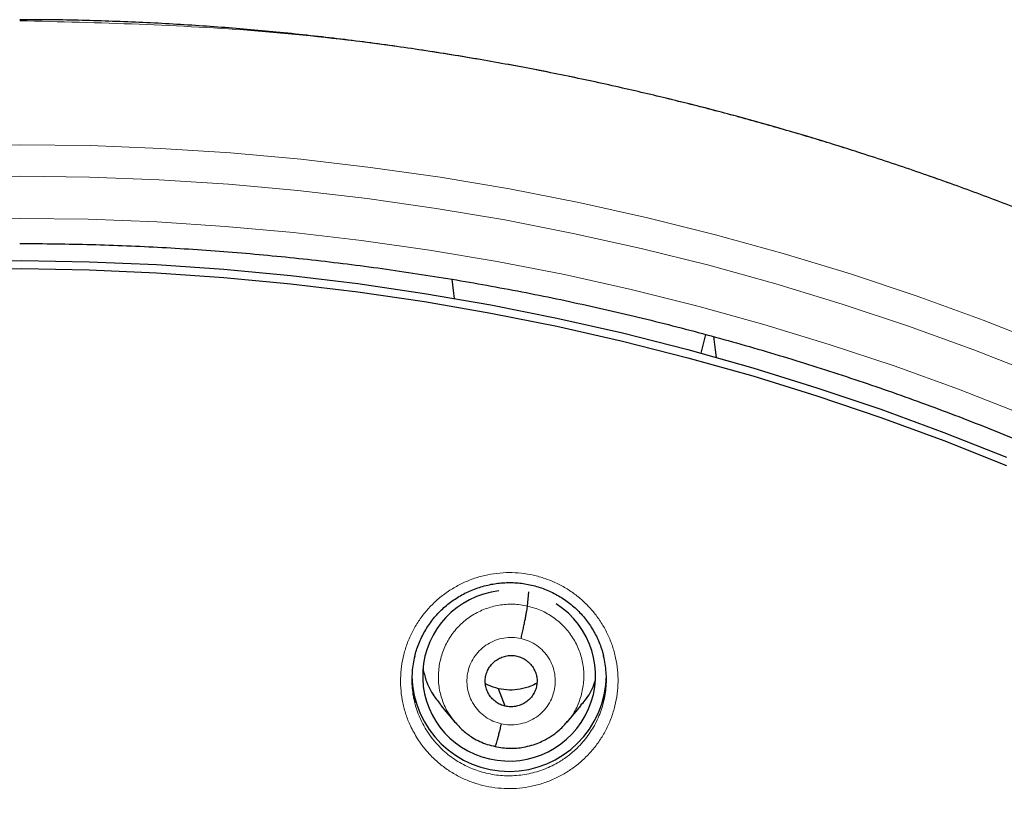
# Model space of a CAD drawing. Header units: millimetres. Extents: x 8 to 1465, y 12 to 1156.
# Tile 75 of 168: x 586 to 603, y 1110 to 1124. Entities that reach past the tile are written whole.
import ezdxf

# ---------------------------------------------------------------- set-up
doc = ezdxf.new("R2010")
doc.units = ezdxf.units.MM

msp = doc.modelspace()

# ---------------------------------------------------------------- linework, layer by layer
at = {"color": 7, "linetype": 'Continuous', "lineweight": 30}
for p, q in [((598.029, 1118.044), (598.106, 1118.371)), ((594.991, 1113.627), (595.013, 1113.875)), ((594.603, 1111.876), (594.485, 1112.183)), ((593.477, 1111.891), (593.722, 1111.597)), ((595.684, 1111.596), (595.928, 1111.89))]:
    msp.add_line(p, q, dxfattribs=at)
at = {"color": 252, "linetype": 'Continuous', "lineweight": 0, "flags": 128}
for points in [[(584.886, 1121.669), (586.116, 1121.685), (587.346, 1121.669), (588.575, 1121.621), (589.803, 1121.542), (591.028, 1121.432), (592.249, 1121.29), (593.467, 1121.117), (594.679, 1120.912), (595.886, 1120.677), (597.086, 1120.41), (598.278, 1120.113), (599.462, 1119.785), (600.637, 1119.427), (601.802, 1119.039), (602.956, 1118.621), (604.098, 1118.173)], [(586.116, 1121.136), (584.898, 1121.12), (583.681, 1121.073), (582.465, 1120.995), (581.253, 1120.885), (580.043, 1120.745), (578.838, 1120.573), (577.637, 1120.371), (576.442, 1120.137), (575.254, 1119.874), (574.074, 1119.579), (572.902, 1119.255), (571.738, 1118.9)], [(603.921, 1117.659), (602.789, 1118.102), (601.647, 1118.516), (600.493, 1118.9), (599.33, 1119.255), (598.158, 1119.579), (596.977, 1119.874), (595.789, 1120.137), (594.595, 1120.371), (593.394, 1120.573), (592.189, 1120.745), (590.979, 1120.885), (589.766, 1120.995), (588.551, 1121.073), (587.334, 1121.12), (586.116, 1121.136), (586.116, 1121.136)], [(571.967, 1118.198), (573.112, 1118.547), (574.266, 1118.867), (575.427, 1119.156), (576.597, 1119.416), (577.772, 1119.645), (578.953, 1119.845), (580.14, 1120.013), (581.33, 1120.152), (582.524, 1120.259), (583.72, 1120.336), (584.917, 1120.383), (586.116, 1120.398)], [(586.116, 1120.398), (587.314, 1120.383), (588.512, 1120.336), (589.708, 1120.259), (590.902, 1120.152), (592.092, 1120.013), (593.278, 1119.845), (594.459, 1119.645), (595.635, 1119.416), (596.804, 1119.156), (597.966, 1118.867), (599.12, 1118.547), (600.264, 1118.198), (601.399, 1117.82), (602.524, 1117.413), (603.637, 1116.977)]]:
    msp.add_lwpolyline(points, dxfattribs=at)
at = {"color": 7, "linetype": 'Continuous', "lineweight": 30, "flags": 128}
for points in [[(584.976, 1119.653), (586.154, 1119.663), (587.332, 1119.642), (588.509, 1119.592), (589.684, 1119.511), (590.857, 1119.401), (592.026, 1119.26), (593.191, 1119.089), (594.351, 1118.888), (595.506, 1118.657), (596.654, 1118.397), (597.794, 1118.108), (598.927, 1117.789), (600.05, 1117.441), (601.164, 1117.065), (602.268, 1116.66), (603.36, 1116.226)], [(584.976, 1119.509), (586.154, 1119.52), (587.332, 1119.499), (588.509, 1119.449), (589.684, 1119.368), (590.857, 1119.257), (592.026, 1119.116), (593.191, 1118.946), (594.351, 1118.745), (595.506, 1118.514), (596.654, 1118.254), (597.794, 1117.965), (598.927, 1117.646), (600.05, 1117.298), (601.164, 1116.922), (602.268, 1116.517), (603.36, 1116.083)], [(593.666, 1119.335), (593.691, 1119.137), (593.708, 1118.999)], [(598.241, 1118.334), (598.27, 1118.1), (598.287, 1117.969)]]:
    msp.add_lwpolyline(points, dxfattribs=at)
at = {"color": 7, "linetype": 'Continuous', "lineweight": 30}
msp.add_arc((594.67, 1112.439), 1.7, 181.2451, 359.1627, dxfattribs=at)
for start_param, end_param in [(1.552968, 4.34608), (4.34608, 7.137947)]:
    msp.add_ellipse((594.669, 1112.411), major_axis=(1.496, 0.21), ratio=0.987919, start_param=start_param, end_param=end_param, dxfattribs=at)
for points, knots in [([(624.941, 1103.824), (624.812, 1104.009), (624.541, 1104.397), (624.118, 1104.975), (623.682, 1105.555), (623.249, 1106.111), (622.821, 1106.644), (622.399, 1107.154), (621.984, 1107.642), (621.577, 1108.108), (621.145, 1108.589), (620.691, 1109.08), (620.216, 1109.578), (619.757, 1110.045), (619.316, 1110.483), (618.892, 1110.892), (618.487, 1111.273), (618.102, 1111.627), (617.738, 1111.955), (617.395, 1112.257), (617.112, 1112.501), (616.877, 1112.702), (616.675, 1112.872), (616.452, 1113.057), (616.208, 1113.257), (615.943, 1113.471), (615.656, 1113.699), (615.331, 1113.953), (614.967, 1114.232), (614.559, 1114.538), (614.121, 1114.858), (613.651, 1115.192), (613.153, 1115.537), (612.626, 1115.892), (612.07, 1116.255), (611.48, 1116.627), (610.881, 1116.993), (610.273, 1117.352), (609.659, 1117.702), (609.016, 1118.055), (608.344, 1118.411), (607.642, 1118.768), (606.909, 1119.125), (606.146, 1119.481), (605.347, 1119.837), (604.51, 1120.191), (603.635, 1120.542), (602.727, 1120.885), (601.785, 1121.22), (600.881, 1121.521), (600.021, 1121.789), (599.209, 1122.027), (598.375, 1122.255), (597.521, 1122.473), (596.628, 1122.684), (595.694, 1122.886), (594.72, 1123.077), (593.722, 1123.25), (592.702, 1123.406), (591.66, 1123.541), (590.616, 1123.654), (589.572, 1123.744), (588.53, 1123.81), (587.469, 1123.852), (586.662, 1123.871), (586.209, 1123.868), (586.116, 1123.867)], [0, 0, 0, 0, 0.014983, 0.031514, 0.04762, 0.063242, 0.078382, 0.093042, 0.107223, 0.120929, 0.134161, 0.150129, 0.165357, 0.179848, 0.193606, 0.206632, 0.218929, 0.230498, 0.241341, 0.251458, 0.26085, 0.266127, 0.271964, 0.278367, 0.285336, 0.29287, 0.30097, 0.309637, 0.32015, 0.331394, 0.343369, 0.356078, 0.369523, 0.383446, 0.398085, 0.413443, 0.429524, 0.444498, 0.460055, 0.476199, 0.492932, 0.510256, 0.528173, 0.546686, 0.565796, 0.58587, 0.606567, 0.62789, 0.64984, 0.672418, 0.690598, 0.709164, 0.728116, 0.747454, 0.767174, 0.788509, 0.810272, 0.832463, 0.85508, 0.878121, 0.901584, 0.924093, 0.946973, 0.970226, 0.99385, 1, 1, 1, 1]), ([(586.116, 1119.959), (586.224, 1119.958), (586.538, 1119.958), (587.058, 1119.95), (587.677, 1119.934), (588.295, 1119.909), (588.912, 1119.875), (589.53, 1119.833), (590.146, 1119.784), (590.762, 1119.725), (591.377, 1119.659), (591.991, 1119.584), (592.603, 1119.501), (593.215, 1119.41), (593.825, 1119.311), (594.434, 1119.203), (595.041, 1119.088), (595.647, 1118.964), (596.251, 1118.832), (596.853, 1118.692), (597.453, 1118.544), (598.051, 1118.388), (598.646, 1118.223), (599.239, 1118.051), (599.83, 1117.871), (600.418, 1117.683), (601.004, 1117.488), (601.587, 1117.284), (602.167, 1117.072), (602.744, 1116.853), (603.317, 1116.626), (603.888, 1116.392), (604.455, 1116.149), (605.019, 1115.899), (605.579, 1115.642), (606.136, 1115.377), (606.689, 1115.105), (607.238, 1114.825), (607.783, 1114.538), (608.324, 1114.244), (608.861, 1113.942), (609.394, 1113.633), (609.922, 1113.318), (610.446, 1112.995), (610.965, 1112.665), (611.48, 1112.328), (611.99, 1111.984), (612.495, 1111.634), (612.995, 1111.276), (613.49, 1110.912), (613.98, 1110.542), (614.465, 1110.165), (614.944, 1109.781), (615.419, 1109.391), (615.887, 1108.995), (616.35, 1108.592), (616.808, 1108.183), (617.259, 1107.769), (617.705, 1107.348), (618.145, 1106.921), (618.579, 1106.488), (619.007, 1106.05), (619.429, 1105.606), (619.845, 1105.156), (620.254, 1104.701), (620.657, 1104.24), (621.053, 1103.774), (621.443, 1103.302), (621.826, 1102.826), (622.203, 1102.344), (622.573, 1101.857), (622.936, 1101.366), (623.292, 1100.869), (623.641, 1100.368), (623.984, 1099.862), (624.319, 1099.352), (624.647, 1098.837), (624.968, 1098.318), (625.281, 1097.795), (625.587, 1097.267), (625.886, 1096.736), (626.178, 1096.2), (626.461, 1095.66), (626.738, 1095.117), (627.007, 1094.57), (627.268, 1094.02), (627.521, 1093.466), (627.767, 1092.909), (628.005, 1092.348), (628.235, 1091.785), (628.457, 1091.218), (628.671, 1090.649), (628.878, 1090.076), (629.076, 1089.501), (629.267, 1088.923), (629.449, 1088.343), (629.623, 1087.761), (629.789, 1087.176), (629.947, 1086.589), (630.097, 1085.999), (630.238, 1085.408), (630.371, 1084.815), (630.496, 1084.221), (630.613, 1083.624), (630.721, 1083.027), (630.821, 1082.427), (630.913, 1081.827), (630.996, 1081.225), (631.071, 1080.623), (631.137, 1080.019), (631.183, 1079.552), (631.205, 1079.287), (631.21, 1079.223)], [0, 0, 0, 0, 0.00481, 0.013996, 0.023183, 0.03237, 0.041556, 0.050743, 0.05993, 0.069116, 0.078303, 0.087489, 0.096676, 0.105863, 0.115049, 0.124236, 0.133423, 0.142609, 0.151796, 0.160983, 0.17017, 0.179356, 0.188543, 0.19773, 0.206917, 0.216104, 0.22529, 0.234477, 0.243664, 0.252851, 0.262038, 0.271225, 0.280412, 0.289599, 0.298786, 0.307973, 0.31716, 0.326347, 0.335534, 0.344721, 0.353909, 0.363096, 0.372283, 0.38147, 0.390658, 0.399845, 0.409032, 0.41822, 0.427407, 0.436595, 0.445782, 0.45497, 0.464157, 0.473345, 0.482533, 0.49172, 0.500908, 0.510096, 0.519284, 0.528472, 0.537659, 0.546847, 0.556035, 0.565223, 0.574411, 0.583599, 0.592788, 0.601976, 0.611164, 0.620352, 0.62954, 0.638729, 0.647917, 0.657105, 0.666294, 0.675482, 0.684671, 0.693859, 0.703048, 0.712237, 0.721425, 0.730614, 0.739803, 0.748991, 0.75818, 0.767369, 0.776558, 0.785747, 0.794936, 0.804125, 0.813314, 0.822503, 0.831692, 0.840881, 0.85007, 0.859259, 0.868448, 0.877637, 0.886827, 0.896016, 0.905205, 0.914394, 0.923584, 0.932773, 0.941962, 0.951152, 0.960341, 0.96953, 0.97872, 0.987909, 0.997098, 1, 1, 1, 1]), ([(593.021, 1112.747), (593.022, 1112.753), (593.032, 1112.799), (593.059, 1112.882), (593.101, 1112.995), (593.152, 1113.104), (593.21, 1113.211), (593.276, 1113.312), (593.348, 1113.408), (593.425, 1113.498), (593.509, 1113.581), (593.597, 1113.658), (593.692, 1113.728), (593.792, 1113.793), (593.897, 1113.851), (594.007, 1113.901), (594.12, 1113.945), (594.236, 1113.98), (594.354, 1114.007), (594.473, 1114.026), (594.592, 1114.036), (594.711, 1114.038), (594.829, 1114.031), (594.946, 1114.016), (595.063, 1113.993), (595.178, 1113.962), (595.291, 1113.922), (595.402, 1113.875), (595.509, 1113.82), (595.612, 1113.758), (595.71, 1113.689), (595.802, 1113.614), (595.888, 1113.532), (595.968, 1113.445), (596.041, 1113.353), (596.108, 1113.256), (596.168, 1113.153), (596.221, 1113.046), (596.266, 1112.935), (596.299, 1112.839), (596.314, 1112.778), (596.319, 1112.756)], [0, 0, 0, 0, 0.0045897, 0.0312767, 0.0581535, 0.0851304, 0.1121016, 0.1389487, 0.1655848, 0.1919381, 0.2179716, 0.2438707, 0.2699917, 0.2963604, 0.3229305, 0.3496445, 0.3764377, 0.4032347, 0.4299555, 0.4565442, 0.4829585, 0.5091745, 0.5351695, 0.5612418, 0.5874982, 0.6139173, 0.6404666, 0.6671044, 0.6937834, 0.7204403, 0.7470262, 0.7735026, 0.7998425, 0.8260023, 0.8521205, 0.8784353, 0.9049224, 0.9315476, 0.9582684, 0.9850373, 1, 1, 1, 1]), ([(594.878, 1113.059), (594.885, 1113.088), (594.899, 1113.148), (594.919, 1113.238), (594.937, 1113.325), (594.954, 1113.407), (594.968, 1113.48), (594.979, 1113.543), (594.988, 1113.594), (594.99, 1113.616), (594.991, 1113.627)], [0, 0, 0, 0, 0.123769, 0.248399, 0.373755, 0.499406, 0.625028, 0.75053, 0.875619, 1, 1, 1, 1]), ([(593.019, 1112.748), (593.009, 1112.705), (592.989, 1112.617), (592.973, 1112.479), (592.968, 1112.336), (592.975, 1112.193), (592.992, 1112.06), (593.012, 1111.976), (593.021, 1111.938)], [0, 0, 0, 0, 0.1606396, 0.3331712, 0.5081592, 0.6856907, 0.8573209, 1, 1, 1, 1]), ([(594.603, 1111.876), (594.574, 1111.884), (594.517, 1111.901), (594.44, 1111.947), (594.374, 1112.006), (594.319, 1112.076), (594.279, 1112.155), (594.255, 1112.24), (594.249, 1112.328), (594.261, 1112.415), (594.289, 1112.499), (594.333, 1112.575), (594.392, 1112.641), (594.464, 1112.695), (594.544, 1112.734), (594.63, 1112.759), (594.719, 1112.768), (594.778, 1112.758), (594.807, 1112.753)], [0, 0, 0, 0, 0.062616, 0.12509, 0.187744, 0.250477, 0.313046, 0.375342, 0.437605, 0.5, 0.562396, 0.624658, 0.686953, 0.749522, 0.812256, 0.87491, 0.937384, 1, 1, 1, 1]), ([(594.807, 1112.753), (594.836, 1112.744), (594.893, 1112.728), (594.969, 1112.682), (595.036, 1112.623), (595.09, 1112.553), (595.131, 1112.474), (595.155, 1112.389), (595.161, 1112.301), (595.149, 1112.214), (595.121, 1112.13), (595.077, 1112.053), (595.017, 1111.987), (594.946, 1111.934), (594.866, 1111.894), (594.78, 1111.87), (594.691, 1111.861), (594.632, 1111.871), (594.603, 1111.876)], [0, 0, 0, 0, 0.062616, 0.12509, 0.187744, 0.250478, 0.313047, 0.375343, 0.437606, 0.500001, 0.562397, 0.624659, 0.686955, 0.749524, 0.812257, 0.87491, 0.937384, 1, 1, 1, 1]), ([(596.318, 1111.948), (596.326, 1111.98), (596.346, 1112.059), (596.363, 1112.188), (596.372, 1112.331), (596.368, 1112.473), (596.351, 1112.614), (596.335, 1112.709), (596.321, 1112.756), (596.321, 1112.758)], [0, 0, 0, 0, 0.121707, 0.297882, 0.47535, 0.647015, 0.819877, 0.994592, 1, 1, 1, 1]), ([(593.164, 1112.529), (593.18, 1112.463), (593.219, 1112.297), (593.328, 1112.08), (593.438, 1111.948), (593.482, 1111.895)], [0, 0, 0, 0, 0.283053, 0.713773, 1, 1, 1, 1]), ([(594.485, 1112.183), (594.423, 1112.199), (594.342, 1112.219), (594.272, 1112.262), (594.256, 1112.272)], [0, 0, 0, 0, 0.770077, 1, 1, 1, 1]), ([(595.155, 1112.281), (595.12, 1112.262), (595.029, 1112.213), (594.866, 1112.171), (594.674, 1112.151), (594.548, 1112.173), (594.485, 1112.183)], [0, 0, 0, 0, 0.172502, 0.448655, 0.724015, 1, 1, 1, 1]), ([(595.923, 1111.894), (595.949, 1111.923), (596.044, 1112.028), (596.129, 1112.175), (596.168, 1112.297), (596.176, 1112.32)], [0, 0, 0, 0, 0.231151, 0.850213, 1, 1, 1, 1]), ([(593.718, 1111.604), (593.765, 1111.552), (593.86, 1111.447), (594.013, 1111.336), (594.157, 1111.258), (594.288, 1111.206), (594.378, 1111.185), (594.424, 1111.175)], [0, 0, 0, 0, 0.251349, 0.501766, 0.668158, 0.834121, 1, 1, 1, 1]), ([(594.424, 1111.175), (594.468, 1111.165), (594.554, 1111.148), (594.683, 1111.14), (594.805, 1111.144), (594.932, 1111.161), (595.06, 1111.191), (595.186, 1111.235), (595.312, 1111.295), (595.433, 1111.368), (595.542, 1111.454), (595.624, 1111.533), (595.667, 1111.584), (595.686, 1111.607)], [0, 0, 0, 0, 0.096239, 0.187632, 0.274432, 0.356751, 0.459575, 0.55451, 0.641547, 0.757291, 0.855478, 0.93631, 1, 1, 1, 1]), ([(594.531, 1111.57), (594.524, 1111.541), (594.511, 1111.483), (594.491, 1111.403), (594.472, 1111.331), (594.456, 1111.27), (594.441, 1111.222), (594.43, 1111.189), (594.426, 1111.18), (594.424, 1111.176)], [0, 0, 0, 0, 0.147559, 0.294131, 0.440009, 0.585264, 0.730212, 0.875521, 1, 1, 1, 1])]:
    msp.add_open_spline(points, degree=3, knots=knots, dxfattribs=at)
at = {"color": 252, "linetype": 'Continuous', "lineweight": 0}
for points, knots in [([(586.116, 1123.851), (587.508, 1123.816), (590.291, 1123.746), (594.434, 1123.182), (598.512, 1122.287), (602.492, 1121.035), (606.345, 1119.444), (610.038, 1117.525), (613.545, 1115.292), (616.837, 1112.764), (619.888, 1109.961), (622.675, 1106.903), (625.176, 1103.616), (627.371, 1100.124), (629.243, 1096.456), (630.777, 1092.64), (631.961, 1088.705), (632.789, 1084.683), (633.239, 1080.606), (633.356, 1076.897), (633.16, 1074.567), (633.078, 1073.598)], [0, 0, 0, 0, 0.053445, 0.106889, 0.160334, 0.213779, 0.267223, 0.320668, 0.374113, 0.427557, 0.481002, 0.534447, 0.587891, 0.641336, 0.694781, 0.748225, 0.80167, 0.855115, 0.908559, 0.962004, 1, 1, 1, 1]), ([(593.068, 1111.309), (593.024, 1111.383), (592.945, 1111.519), (592.863, 1111.732), (592.808, 1111.936), (592.776, 1112.146), (592.769, 1112.359), (592.785, 1112.571), (592.825, 1112.78), (592.889, 1112.983), (592.976, 1113.178), (593.083, 1113.362), (593.212, 1113.533), (593.358, 1113.689), (593.522, 1113.828), (593.7, 1113.947), (593.89, 1114.046), (594.09, 1114.123), (594.297, 1114.177), (594.509, 1114.207), (594.723, 1114.214), (594.936, 1114.197), (595.146, 1114.157), (595.35, 1114.093), (595.545, 1114.007), (595.729, 1113.9), (595.896, 1113.776), (596.045, 1113.638), (596.179, 1113.485), (596.297, 1113.314), (596.399, 1113.127), (596.478, 1112.93), (596.535, 1112.725), (596.568, 1112.515), (596.577, 1112.303), (596.562, 1112.091), (596.523, 1111.882), (596.461, 1111.678), (596.376, 1111.482), (596.269, 1111.297), (596.142, 1111.125), (595.997, 1110.969), (595.834, 1110.829), (595.657, 1110.708), (595.468, 1110.608), (595.268, 1110.53), (595.062, 1110.474), (594.85, 1110.442), (594.636, 1110.434), (594.422, 1110.449), (594.212, 1110.488), (594.008, 1110.551), (593.812, 1110.635), (593.628, 1110.741), (593.456, 1110.867), (593.305, 1111.006), (593.174, 1111.153), (593.103, 1111.257), (593.068, 1111.309)], [0, 0, 0, 0, 0.021778, 0.039652, 0.057583, 0.075457, 0.093362, 0.111323, 0.129228, 0.147151, 0.165132, 0.183056, 0.200979, 0.218959, 0.236882, 0.254786, 0.272746, 0.29065, 0.308522, 0.326452, 0.344325, 0.362169, 0.380071, 0.397916, 0.415748, 0.433637, 0.451469, 0.468114, 0.484758, 0.502651, 0.520602, 0.538495, 0.556387, 0.574336, 0.592228, 0.61014, 0.628109, 0.646021, 0.663947, 0.68193, 0.699856, 0.717775, 0.735751, 0.753669, 0.771564, 0.789515, 0.807409, 0.825273, 0.843193, 0.861056, 0.878894, 0.89679, 0.914629, 0.932461, 0.95035, 0.968182, 0.984091, 1, 1, 1, 1]), ([(593.732, 1111.593), (593.695, 1111.638), (593.604, 1111.746), (593.507, 1111.949), (593.441, 1112.188), (593.427, 1112.436), (593.46, 1112.681), (593.539, 1112.917), (593.662, 1113.133), (593.827, 1113.321), (594.025, 1113.473), (594.251, 1113.583), (594.493, 1113.648), (594.744, 1113.669), (594.909, 1113.641), (594.991, 1113.627)], [0, 0, 0, 0, 0.055354, 0.13409, 0.21276, 0.291389, 0.370122, 0.448854, 0.527482, 0.606153, 0.684889, 0.763636, 0.842411, 0.921151, 1, 1, 1, 1]), ([(594.991, 1113.627), (595.072, 1113.604), (595.232, 1113.559), (595.449, 1113.431), (595.638, 1113.269), (595.792, 1113.072), (595.903, 1112.85), (595.968, 1112.61), (595.983, 1112.363), (595.95, 1112.116), (595.869, 1111.883), (595.779, 1111.709), (595.704, 1111.628), (595.686, 1111.607)], [0, 0, 0, 0, 0.096905, 0.193676, 0.290489, 0.387269, 0.484036, 0.580721, 0.677355, 0.774116, 0.870878, 0.967512, 1, 1, 1, 1]), ([(594.531, 1111.57), (594.483, 1111.584), (594.385, 1111.612), (594.254, 1111.688), (594.139, 1111.787), (594.046, 1111.906), (593.978, 1112.041), (593.939, 1112.186), (593.928, 1112.337), (593.948, 1112.486), (593.996, 1112.629), (594.072, 1112.76), (594.172, 1112.873), (594.293, 1112.965), (594.429, 1113.033), (594.576, 1113.072), (594.729, 1113.084), (594.829, 1113.067), (594.878, 1113.059)], [0, 0, 0, 0, 0.062502, 0.125003, 0.187505, 0.250002, 0.312501, 0.374999, 0.437497, 0.499997, 0.562494, 0.624993, 0.687494, 0.749994, 0.812495, 0.874996, 0.937498, 1, 1, 1, 1]), ([(594.878, 1113.059), (594.927, 1113.045), (595.024, 1113.017), (595.156, 1112.94), (595.271, 1112.842), (595.364, 1112.722), (595.431, 1112.588), (595.471, 1112.442), (595.481, 1112.292), (595.462, 1112.143), (595.413, 1112), (595.337, 1111.869), (595.237, 1111.756), (595.117, 1111.663), (594.98, 1111.596), (594.833, 1111.557), (594.681, 1111.545), (594.581, 1111.562), (594.531, 1111.57)], [0, 0, 0, 0, 0.062502, 0.125004, 0.187505, 0.250006, 0.312505, 0.375006, 0.437504, 0.500003, 0.5625, 0.625001, 0.687498, 0.749998, 0.812496, 0.874997, 0.937498, 1, 1, 1, 1]), ([(593.021, 1111.938), (593.023, 1111.93), (593.034, 1111.876), (593.068, 1111.777), (593.132, 1111.616), (593.195, 1111.508), (593.235, 1111.441)], [0, 0, 0, 0, 0.04537, 0.308264, 0.574976, 1, 1, 1, 1]), ([(593.235, 1111.441), (593.266, 1111.395), (593.33, 1111.302), (593.436, 1111.182), (593.545, 1111.078), (593.656, 1110.989), (593.775, 1110.909), (593.9, 1110.84), (594.03, 1110.781), (594.164, 1110.734), (594.304, 1110.698), (594.445, 1110.673), (594.588, 1110.661), (594.73, 1110.66), (594.874, 1110.672), (595.016, 1110.695), (595.155, 1110.731), (595.29, 1110.777), (595.422, 1110.835), (595.57, 1110.916), (595.727, 1111.025), (595.87, 1111.153), (595.982, 1111.277), (596.069, 1111.391), (596.145, 1111.511), (596.212, 1111.639), (596.267, 1111.772), (596.302, 1111.875), (596.315, 1111.934), (596.318, 1111.948)], [0, 0, 0, 0, 0.042645, 0.08572, 0.121285, 0.157291, 0.193297, 0.230022, 0.265598, 0.301615, 0.337633, 0.374372, 0.409995, 0.445869, 0.482129, 0.518921, 0.55461, 0.59055, 0.626878, 0.663738, 0.717778, 0.771818, 0.808733, 0.84449, 0.880248, 0.91691, 0.953842, 0.989575, 1, 1, 1, 1])]:
    msp.add_open_spline(points, degree=3, knots=knots, dxfattribs=at)

doc.saveas('drawing.dxf')
